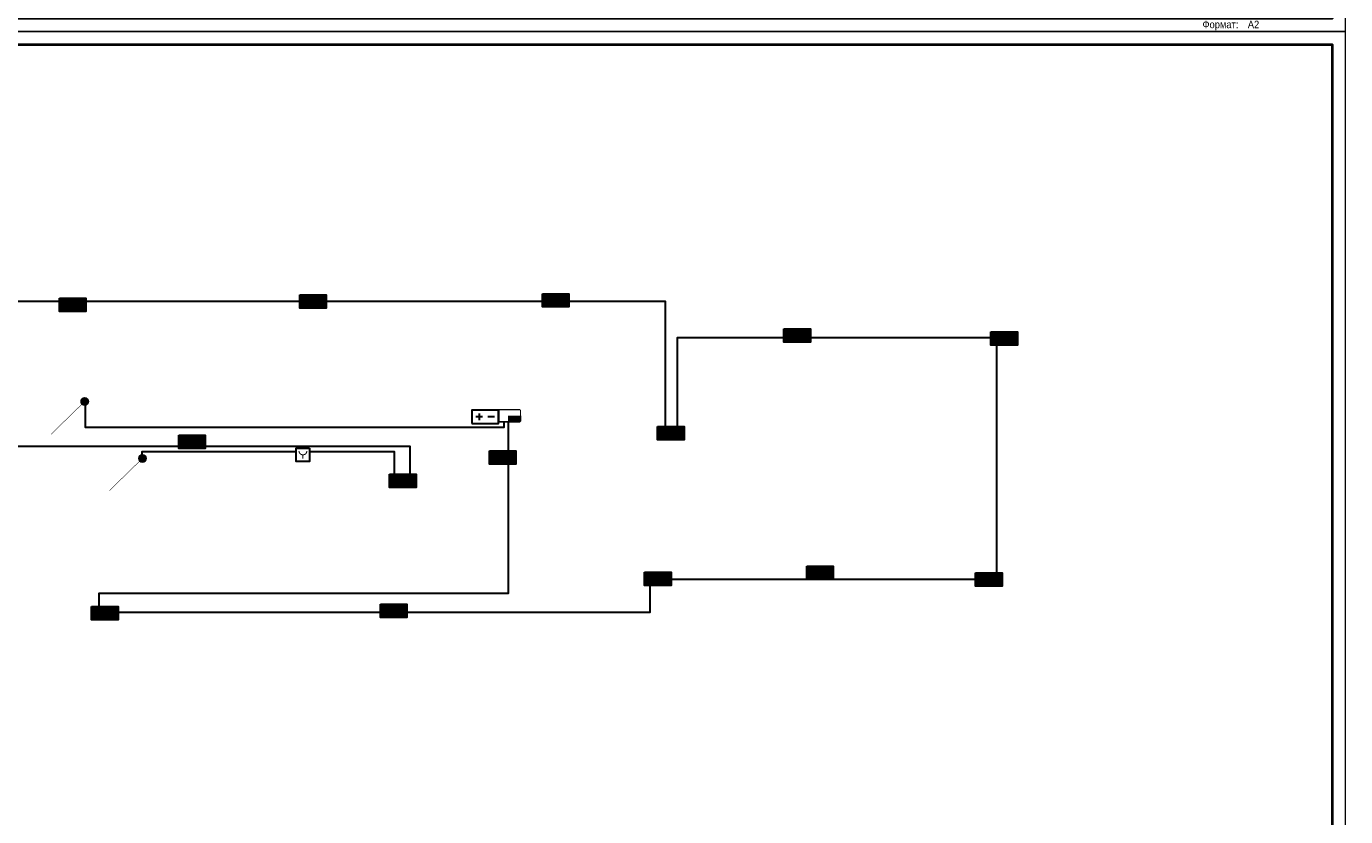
# Model space of a CAD drawing. Header units: millimetres. Extents: x -195178 to 1761886, y 140622 to 301105.
# Tile 127 of 131: x 1626852 to 1676592, y 212101 to 241898. Entities that reach past the tile are written whole.
import ezdxf
from ezdxf.enums import TextEntityAlignment as Align

# ---------------------------------------------------------------- set-up
doc = ezdxf.new("R2010")
doc.units = ezdxf.units.MM
doc.set_wipeout_variables(frame=1)
for name, color, linetype, lineweight in [('_ОСА_ПС_оборудование', 1, 'Continuous', 40), ('RC-Извещатели_пожарные', 1, 'Continuous', 30), ('СОУЭ', 1, 'Continuous', 30), ('СС-011-ПОЖ-СИГНАЛИЗАЦИЯ', 1, 'Continuous', 30), ('УГО АПС и АПЗ$0$_АПС_Оборудование', 1, 'Continuous', 30)]:
    doc.layers.add(name, color=color, linetype=linetype, lineweight=lineweight)
doc.layers.add('EI_HATCH_GALV', color=7, linetype='Continuous')
doc.layers.add('формат', color=250, linetype='Continuous')
doc.styles.add('Arial', font='arial.ttf', dxfattribs={"width": 0.9, "height": 699.9999999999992})
doc.styles.add('Reserve SS', font='arial.ttf', dxfattribs={"height": 2.5})
doc.styles.get("Standard").update_dxf_attribs({"font": 'isocpeur.ttf', "width": 0.9})
doc.styles.add('УГО АПС и АПЗ$0$Reserve SS', font='arial.ttf', dxfattribs={"height": 2.5})

# ---------------------------------------------------------------- blocks, each defined once
blk = doc.blocks.new('*U57')
at = {"color": 0, "lineweight": 0}
blk.add_lwpolyline([(-841, 3.464264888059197e-14), (6.661338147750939e-14, 6.661338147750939e-14), (-1.377945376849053e-14, 594.0000000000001), (-841.0000000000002, 594.0000000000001)], close=True, dxfattribs=at)
at = {"lineweight": 40}
blk.add_lwpolyline([(-821, 5.000000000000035), (-4.999999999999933, 5.000000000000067), (-5.000000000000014, 589.0000000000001), (-821.0000000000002, 589.0000000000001)], close=True, dxfattribs=at)
at = {"style": 'Arial', "width": 0.9}
blk.add_text('Формат:', height=2.8, dxfattribs=at).set_placement((-53.97311837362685, 1.250000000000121))
at = {"style": 'Arial', "width": 0.9, "flags": 8}
blk.add_attdef('FORMAT', (-36.87188609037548, 1.257088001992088), '', height=2.8, dxfattribs=at)
blk = doc.blocks.new('RC-UGO-IRA-01')
blk.add_wipeout([(2.4999999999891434, 2.499999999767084), (2.4999999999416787, -2.5000000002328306), (-2.500000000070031, -2.4999999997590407), (-2.5000000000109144, 2.500000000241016)]).dxf.layer = 'RC-Извещатели_пожарные'
blk.add_wipeout([(-2.5000000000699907, -2.4999999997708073), (-2.5000000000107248, 2.5000000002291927), (2.4999999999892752, 2.500000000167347), (2.4999999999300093, -2.499999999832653)]).dxf.layer = 'RC-Извещатели_пожарные'
at = {"layer": 'RC-Извещатели_пожарные', "ltscale": 30}
blk.add_lwpolyline([(2.5, 2.499999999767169), (2.499999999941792, -2.500000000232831), (-2.500000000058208, -2.499999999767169), (-2.5, 2.500000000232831)], close=True, dxfattribs=at)
at = {"layer": 'RC-Извещатели_пожарные', "ltscale": 30, "const_width": 0.375}
blk.add_lwpolyline([(-1.5, 1.500000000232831, 0.9999999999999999), (1.5, 1.499999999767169, 0.9999999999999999)], format="xyb", dxfattribs=at)
blk.add_lwpolyline([(0, 2.328306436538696e-10), (0, -1.499999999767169)], dxfattribs=at)
at = {"layer": 'RC-Извещатели_пожарные'}
blk.add_attdef('PSTN', text='', height=1.5, dxfattribs=at).set_placement((2.5, 2.499999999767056), align=Align.BOTTOM_CENTER)
blk = doc.blocks.new('ИП 212-64 прот.R3')
at = {"layer": 'EI_HATCH_GALV', "lineweight": 30, "true_color": 0xffffff}
h = blk.add_hatch(color=7, dxfattribs=at)
h.dxf.hatch_style = 1
h.paths.add_polyline_path([(-2.500000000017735, 2.499677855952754), (2.499677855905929, 2.499677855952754), (2.499677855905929, -2.499999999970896), (-2.500000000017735, -2.499999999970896)])
at = {"color": 1, "linetype": 'ByBlock', "lineweight": -2}
for p, q in [((0.3970872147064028, 1.766168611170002), (-0.8297570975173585, -0.0001610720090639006)), ((-0.8297570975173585, -0.0001610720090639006), (0.8294349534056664, -0.0001610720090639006)), ((0.8294349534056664, -0.0001610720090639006), (-0.3058001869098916, -1.636707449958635))]:
    blk.add_line(p, q, dxfattribs=at)
at = {"color": 1, "linetype": 'ByBlock', "lineweight": -2, "ltscale": 0.1}
blk.add_lwpolyline([(-2.500000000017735, 2.499677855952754), (2.499677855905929, 2.499677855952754), (2.499677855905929, -2.499999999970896), (-2.500000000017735, -2.499999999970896)], close=True, dxfattribs=at)
blk = doc.blocks.new('Прибор приемно-контрольный АПС v4')
blk.add_hatch(color=256).paths.add_polyline_path([(9.99999997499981, 2.499999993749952), (4.390131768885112, 2.499999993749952), (4.390131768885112, 0), (9.99999997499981, 0)])
for points in [[(0, 0), (9.99999997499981, 0), (9.99999997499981, 4.999999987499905), (0, 4.999999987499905)], [(4.390131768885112, 2.499999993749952), (9.99999997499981, 2.499999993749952), (9.99999997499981, 0), (4.390131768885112, 0)]]:
    blk.add_lwpolyline(points, close=True)
blk.add_wipeout([(0, 4.999999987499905), (9.99999997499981, 4.999999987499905), (9.99999997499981, 2.4999999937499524), (4.390131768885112, 2.4999999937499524), (4.390131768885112, 0), (0, 0)])
at = {"style": 'Reserve SS', "flags": 8}
blk.add_attdef('КОЛИЧЕСТВО', (9.99999997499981, 4.999999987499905), '', height=2.5, dxfattribs=at)
blk = doc.blocks.new('УГО АПС и АПЗ$0$Источник бесперебойного питания v4')
blk.add_wipeout([(0, 5.00000000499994), (10.00000001, 5.00000000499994), (10.00000001, -6.217248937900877e-14), (0, -6.217248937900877e-14)])
for p, q in [((4.000000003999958, 2.50000000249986), (1.500000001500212, 2.50000000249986)), ((2.750000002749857, 3.750000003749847), (2.750000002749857, 1.250000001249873)), ((8.500000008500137, 2.50000000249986), (6.000000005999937, 2.50000000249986))]:
    blk.add_line(p, q)
blk.add_lwpolyline([(0, -1.13686837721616e-13), (10.00000000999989, -1.13686837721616e-13), (10.00000000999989, 5.000000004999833), (0, 5.000000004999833)], close=True)
at = {"style": 'УГО АПС и АПЗ$0$Reserve SS', "flags": 8}
blk.add_attdef('КОЛИЧЕСТВО', (10.26144173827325, 5.277327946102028), '', height=2.5, dxfattribs=at)
blk = doc.blocks.new('*U88')
h = blk.add_hatch(color=256)
edge = h.paths.add_edge_path()
edge.add_arc((0, 0), 38.6797816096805, 0, 360)
blk.add_lwpolyline([(0, 0, 0, 50, 0), (-141.3688758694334, -141.3688758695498, 5, 5, 0), (-347.6019590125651, -347.6019590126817, 5, 5, 0)], format="xyseb")
blk.add_circle((0, 0), 38.6797816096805)
blk = doc.blocks.new('*U87')
h = blk.add_hatch(color=256)
edge = h.paths.add_edge_path()
edge.add_arc((0, 0), 38.6797816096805, 0, 360)
blk.add_lwpolyline([(-347.6019590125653, -347.6019590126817, 0, 50, 0), (-206.2330831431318, -206.2330831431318, 5, 5, 0), (0, 0, 5, 5, 0)], format="xyseb")
blk.add_circle((0, 0), 38.6797816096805)

msp = doc.modelspace()

# ---------------------------------------------------------------- linework, layer by layer
at = {"layer": 'СС-011-ПОЖ-СИГНАЛИЗАЦИЯ', "lineweight": 30, "ltscale": 100}
for points in [[(1645011.441054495, 227017.0573249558), (1645011.441054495, 220519.4223224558), (1629578.557597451, 220519.4223224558), (1629578.557597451, 219804.1894095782), (1650377.126012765, 219804.1894095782), (1650377.126012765, 221059.9435954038), (1663438.402697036, 221059.9435954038), (1663438.402697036, 230156.1395519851), (1651392.95147083, 230156.1395519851), (1651392.95147083, 226613.1210093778), (1650946.576525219, 226613.1210093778), (1650946.576525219, 231523.1329639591), (1611271.983617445, 231523.1329639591)], [(1623573.004630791, 226068.879757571), (1641310.674635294, 226068.879757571), (1641310.674635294, 224721.9926776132), (1640726.545051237, 224721.9926776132), (1640726.545051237, 225859.3399802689), (1631202.305214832, 225859.3399802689), (1631202.305214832, 225600.1580293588)]]:
    msp.add_lwpolyline(points, dxfattribs=at)

# ---------------------------------------------------------------- block references
at = {"xscale": 3.600000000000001, "yscale": 3.600000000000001, "zscale": 3.600000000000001, "rotation": 359.2880171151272}
for name, p in [('*U88', (1629050.843796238, 227755.2317815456)), ('*U87', (1631227.532940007, 225608.037983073))]:
    msp.add_blockref(name, p, dxfattribs=at)
at = {"layer": 'СОУЭ', "color": 6, "xscale": 100, "yscale": 100, "zscale": 100}
for p in [(1646557.863994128, 231568.023658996), (1647057.86399413, 231568.0236589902), (1628344.601864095, 231394.4317207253), (1628844.601864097, 231394.4317207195), (1637411.014228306, 231525.3998329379), (1637911.014228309, 231525.3998329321), (1655661.769953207, 230237.426065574), (1656161.769953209, 230237.4260655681), (1663467.227816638, 230130.9881906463), (1663967.227816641, 230130.9881906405), (1632848.1883149, 226231.5487960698), (1633348.188314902, 226231.548796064), (1650901.067219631, 226561.5355534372), (1651401.067219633, 226561.5355534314), (1644559.910415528, 225644.9120827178), (1645059.910415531, 225644.912082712), (1640793.710624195, 224761.0372002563), (1641293.710624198, 224761.0372002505), (1656523.150891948, 221296.0947342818), (1657023.150891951, 221296.094734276), (1650411.34485963, 221063.3125063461), (1650911.344859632, 221063.3125063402), (1662886.873804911, 221038.2269148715), (1663386.873804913, 221038.2269148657), (1629556.601028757, 219777.2901702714), (1630056.601028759, 219777.2901702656), (1640450.107897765, 219863.0263721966), (1640950.107897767, 219863.0263721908)]:
    msp.add_blockref('ИП 212-64 прот.R3', p, dxfattribs=at)
at = {"layer": 'формат', "xscale": 100, "yscale": 100, "zscale": 100}
msp.add_blockref('*U57', (1676592.240143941, 241704.784122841), dxfattribs=at).add_auto_attribs({'FORMAT': 'А2'})
msp.add_blockref('*U57', (1676592.240143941, 182304.784122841), dxfattribs=at)

# ---------------------------------------------------------------- next in the draw order: block references
at = {"layer": '_ОСА_ПС_оборудование', "color": 252, "xscale": 80, "yscale": 80, "zscale": 80}
msp.add_blockref('Прибор приемно-контрольный АПС v4', (1644660.230512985, 227017.0573249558), dxfattribs=at)
at = {"layer": 'RC-Извещатели_пожарные', "xscale": 99.99999999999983, "yscale": 99.99999999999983, "zscale": 99.99999999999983, "rotation": 359.9525678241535}
msp.add_blockref('RC-UGO-IRA-01', (1637278.641931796, 225743.1492760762), dxfattribs=at)

# ---------------------------------------------------------------- next in the draw order: block references
at = {"layer": 'УГО АПС и АПЗ$0$_АПС_Оборудование', "color": 252, "xscale": 100, "yscale": 100, "zscale": 100}
msp.add_blockref('УГО АПС и АПЗ$0$Источник бесперебойного питания v4', (1643647.224780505, 226920.8466633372), dxfattribs=at)

# ---------------------------------------------------------------- next in the draw order: linework, layer by layer
at = {"layer": 'СС-011-ПОЖ-СИГНАЛИЗАЦИЯ', "lineweight": 30, "ltscale": 100}
msp.add_lwpolyline([(1629063.444342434, 227728.724027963), (1629063.444342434, 226780.634248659), (1644866.398492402, 226780.634248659), (1644866.398492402, 227017.0573249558)], dxfattribs=at)

doc.saveas('drawing.dxf')
